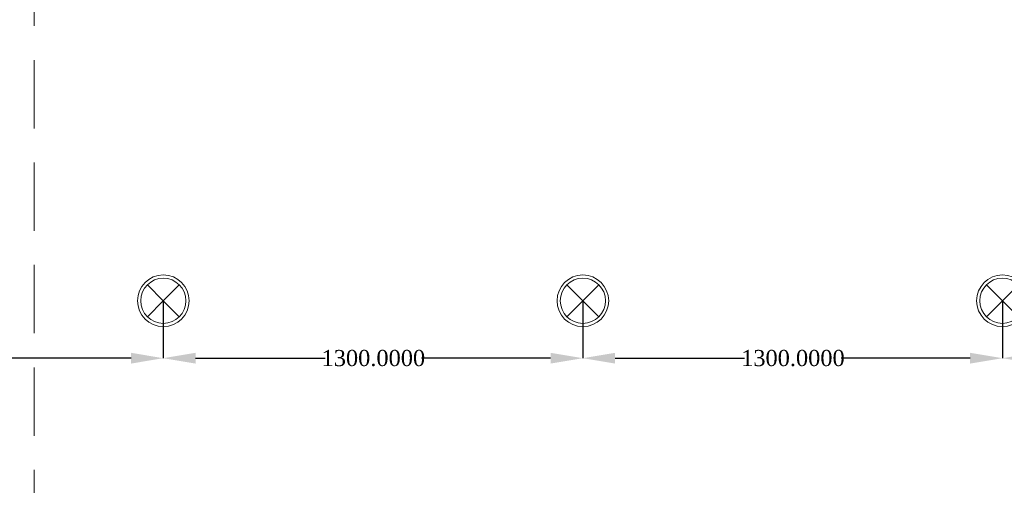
# Model space of a CAD drawing. Header units: inches. Extents: x -78787 to 29484, y -9517 to 23232.
# Tile 149 of 256: x 2461 to 5512, y -2208 to -765. Entities that reach past the tile are written whole.
import ezdxf

# ---------------------------------------------------------------- set-up
doc = ezdxf.new("R2010")
doc.units = ezdxf.units.IN
doc.header["$MEASUREMENT"] = 0
doc.linetypes.add('Hidden', pattern=[317.5, 211.666667, -105.833333])
doc.layers.add('- განათება', color=7, linetype='Continuous')
doc.layers.add('Structural - Bearing', color=7, linetype='Continuous')
doc.layers.add('New_Interior - Lamp_Pen_No__77', color=7, linetype='Continuous', lineweight=20, true_color=0xffeb28)
doc.layers.add('Structural - Bearing_Pen_No__102', color=7, linetype='Continuous', lineweight=13, true_color=0xcccccc)
doc.styles.get("Standard").update_dxf_attribs({"font": 'arial.ttf'})
doc.dimstyles.get("Standard").update_dxf_attribs({"dimtxt": 0.18, "dimasz": 0.18, "dimexe": 0.18, "dimexo": 0.0625, "dimgap": 0.09, "dimtad": 0, "dimtih": 1, "dimtoh": 1, "dimdec": 4, "dimzin": 0, "dimdsep": 46, "dimtxsty": 'Standard', "dimcen": 0.09, "dimadec": 0, "dimazin": 0, "dimtfac": 1, "dimtdec": 4, "dimtofl": 0, "dimtmove": 0, "dimatfit": 3, "dimfxl": 1, "dimtolj": 1, "dimtzin": 0, "dimarcsym": 0})

# ---------------------------------------------------------------- blocks, each defined once
blk = doc.blocks.new('Beam_5', base_point=(-23008.8, 14663))
at = {"layer": 'Structural - Bearing_Pen_No__102', "color": 254, "linetype": 'Hidden', "lineweight": 13, "true_color": 0xcccccc}
blk.add_line((-22833.8, 14838), (-22833.8, 20488), dxfattribs=at)
blk = doc.blocks.new('Recessed Spot')
at = {"layer": 'New_Interior - Lamp_Pen_No__77', "color": 2, "linetype": 'Continuous', "lineweight": 20, "true_color": 0xffeb28}
for q in [(-49.5, 49.5), (49.5, 49.5), (-49.5, -49.5), (49.5, -49.5)]:
    blk.add_line((0, 0), q, dxfattribs=at)
at = {"layer": 'New_Interior - Lamp_Pen_No__77', "color": 2, "linetype": 'Continuous', "lineweight": 20, "true_color": 0xffeb28, "flags": 128}
blk.add_lwpolyline([(80, 0, 1), (-80, 0, 1)], format="xyb", close=True, dxfattribs=at)
at = {"layer": 'New_Interior - Lamp_Pen_No__77', "color": 2, "linetype": 'Continuous', "lineweight": 20, "true_color": 0xffeb28}
blk.add_circle((0, 0), 70, dxfattribs=at)
blk = doc.blocks.new('*D980')
at = {"layer": '- განათება', "color": 0, "lineweight": -2, "transparency": 16777216}
for p, q in [((2905.9, -1636.1), (2905.9, -1814.2)), ((4205.9, -1636.1), (4205.9, -1814.2)), ((3005.9, -1814), (3407.2, -1814)), ((4105.9, -1814), (3706.4, -1814))]:
    blk.add_line(p, q, dxfattribs=at)
at = {"layer": '- განათება', "color": 0, "transparency": 16777216}
for points in [[(3005.9, -1797.3), (3005.9, -1830.7), (2905.9, -1814)], [(4105.9, -1797.3), (4105.9, -1830.7), (4205.9, -1814)]]:
    blk.add_solid(points, dxfattribs=at)
at = {"layer": 'Defpoints', "color": 0, "transparency": 16777216}
for p in [(2905.9, -1636), (4205.9, -1636), (4205.9, -1814)]:
    blk.add_point(p, dxfattribs=at)
at = {"layer": '- განათება', "color": 0, "transparency": 16777216, "insert": (3556.8, -1814), "char_height": 50, "attachment_point": 5}
blk.add_mtext('\\A1;{\\fSylfaen|b0|i0|c0|p18;1300.0000}', dxfattribs=at)
blk = doc.blocks.new('*D981')
at = {"layer": '- განათება', "color": 0, "lineweight": -2, "transparency": 16777216}
for p, q in [((4205.9, -1636.1), (4205.9, -1814.2)), ((5505.9, -1636.1), (5505.9, -1814.2)), ((4305.9, -1814), (4707.2, -1814)), ((5405.9, -1814), (5006.4, -1814))]:
    blk.add_line(p, q, dxfattribs=at)
at = {"layer": '- განათება', "color": 0, "transparency": 16777216}
for points in [[(4305.9, -1797.3), (4305.9, -1830.7), (4205.9, -1814)], [(5405.9, -1797.3), (5405.9, -1830.7), (5505.9, -1814)]]:
    blk.add_solid(points, dxfattribs=at)
at = {"layer": 'Defpoints', "color": 0, "transparency": 16777216}
for p in [(4205.9, -1636), (5505.9, -1636), (5505.9, -1814)]:
    blk.add_point(p, dxfattribs=at)
at = {"layer": '- განათება', "color": 0, "transparency": 16777216, "insert": (4856.8, -1814), "char_height": 50, "attachment_point": 5}
blk.add_mtext('\\A1;{\\fSylfaen|b0|i0|c0|p18;1300.0000}', dxfattribs=at)
blk = doc.blocks.new('*D982')
at = {"layer": '- განათება', "color": 0, "lineweight": -2, "transparency": 16777216}
for p, q in [((5505.9, -1636.1), (5505.9, -1814.2)), ((6805.9, -1636.1), (6805.9, -1814.2)), ((5605.9, -1814), (6007.2, -1814)), ((6705.9, -1814), (6306.4, -1814))]:
    blk.add_line(p, q, dxfattribs=at)
at = {"layer": '- განათება', "color": 0, "transparency": 16777216}
for points in [[(5605.9, -1797.3), (5605.9, -1830.7), (5505.9, -1814)], [(6705.9, -1797.3), (6705.9, -1830.7), (6805.9, -1814)]]:
    blk.add_solid(points, dxfattribs=at)
at = {"layer": 'Defpoints', "color": 0, "transparency": 16777216}
for p in [(5505.9, -1636), (6805.9, -1636), (6805.9, -1814)]:
    blk.add_point(p, dxfattribs=at)
at = {"layer": '- განათება', "color": 0, "transparency": 16777216, "insert": (6156.8, -1814), "char_height": 50, "attachment_point": 5}
blk.add_mtext('\\A1;{\\fSylfaen|b0|i0|c0|p18;1300.0000}', dxfattribs=at)
blk = doc.blocks.new('*D992')
at = {"layer": '- განათება', "color": 0, "lineweight": -2, "transparency": 16777216}
for p, q in [((1605.9, -1636.1), (1605.9, -1814.2)), ((2905.9, -1636.1), (2905.9, -1814.2)), ((1705.9, -1814), (2107.2, -1814)), ((2805.9, -1814), (2406.4, -1814))]:
    blk.add_line(p, q, dxfattribs=at)
at = {"layer": '- განათება', "color": 0, "transparency": 16777216}
for points in [[(1705.9, -1797.3), (1705.9, -1830.7), (1605.9, -1814)], [(2805.9, -1797.3), (2805.9, -1830.7), (2905.9, -1814)]]:
    blk.add_solid(points, dxfattribs=at)
at = {"layer": 'Defpoints', "color": 0, "transparency": 16777216}
for p in [(1605.9, -1636), (2905.9, -1636), (2905.9, -1814)]:
    blk.add_point(p, dxfattribs=at)
at = {"layer": '- განათება', "color": 0, "transparency": 16777216, "insert": (2256.8, -1814), "char_height": 50, "attachment_point": 5}
blk.add_mtext('\\A1;{\\fSylfaen|b0|i0|c0|p18;1300.0000}', dxfattribs=at)

msp = doc.modelspace()

# ---------------------------------------------------------------- block references
at = {"layer": '- განათება', "color": 3, "linetype": 'Continuous', "lineweight": 20, "zscale": 1000}
msp.add_blockref('Recessed Spot', (2905.93152, -1636.0366), dxfattribs=at)
at = {"layer": '- განათება', "color": 2, "linetype": 'Continuous', "lineweight": 20, "true_color": 0xffeb28, "zscale": 1000}
for p in [(4205.93152, -1636.0366), (5505.93152, -1636.0366)]:
    msp.add_blockref('Recessed Spot', p, dxfattribs=at)
at = {"layer": 'Structural - Bearing', "color": 254, "lineweight": 13, "true_color": 0xcccccc}
msp.add_blockref('Beam_5', (2330.93152, -6356.64486), dxfattribs=at)

# ---------------------------------------------------------------- dimensions: what is measured, and where the dimension line sits
at = {"layer": '- განათება', "color": 1}
for base, p1, p2, picture, middle in [((2905.93152, -1814), (1605.93152, -1636.0366), (2905.93152, -1636.0366), '*D992', (2256.80359, -1814)), ((4205.93152, -1814), (2905.93152, -1636.0366), (4205.93152, -1636.0366), '*D980', (3556.80359, -1814)), ((5505.93152, -1814), (4205.93152, -1636.0366), (5505.93152, -1636.0366), '*D981', (4856.80359, -1814)), ((6805.93152, -1814), (5505.93152, -1636.0366), (6805.93152, -1636.0366), '*D982', (6156.80359, -1814))]:
    dim = msp.add_linear_dim(base=base, p1=p1, p2=p2, text='{\\fSylfaen|b0|i0|c0|p18;<>}', dimstyle='Standard', override={"dimtxt": 50, "dimasz": 100}, dxfattribs=at)
    dim.commit()
    dim.dimension.update_dxf_attribs({"geometry": picture, "text_midpoint": middle, "dimtype": 160})

doc.saveas('drawing.dxf')
